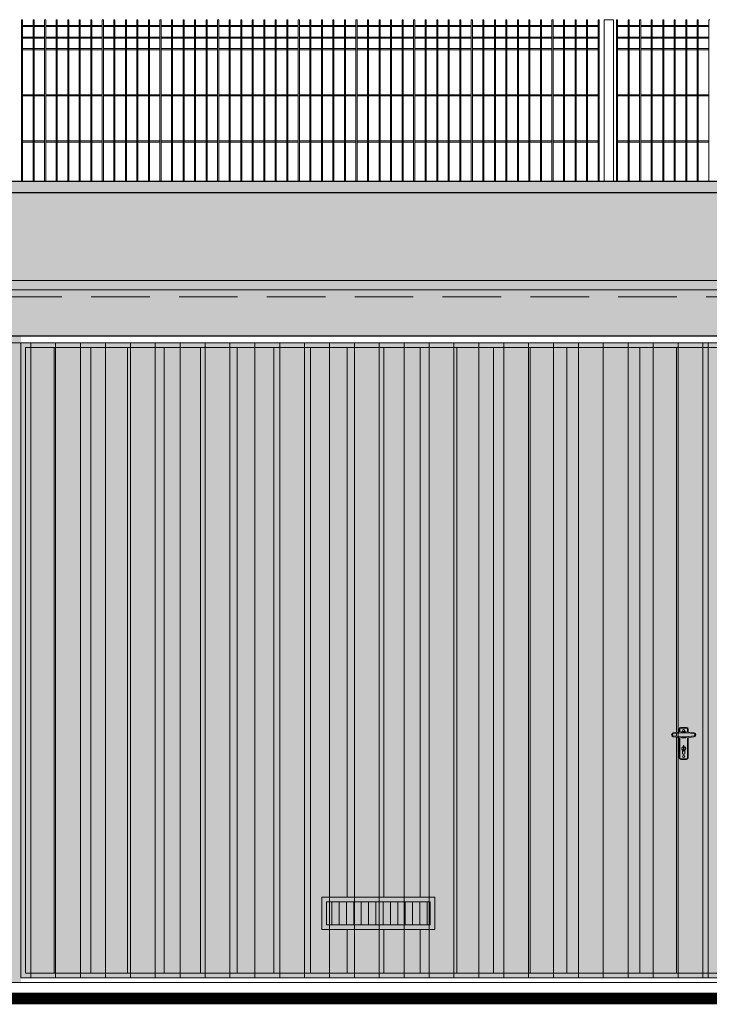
# Model space of a CAD drawing. Header units: millimetres. Extents: x 14041 to 23361, y -6349 to 12956.
# Tile 26 of 106: x 19988 to 20287, y 3650 to 4076. Entities that reach past the tile are written whole.
import ezdxf

# ---------------------------------------------------------------- set-up
doc = ezdxf.new("R2010")
doc.units = ezdxf.units.MM
doc.linetypes.add('KRESKOWA', pattern=[19.05, 12.7, -6.35])
for name, color, linetype, lineweight in [('A-ogrodzenie', 6, 'Continuous', 9), ('A-stolarka', 5, 'Continuous', 15), ('A-wypełnienie', 252, 'Continuous', 9), ('E-obrys', 7, 'Continuous', 9)]:
    doc.layers.add(name, color=color, linetype=linetype, lineweight=lineweight)

msp = doc.modelspace()

# ---------------------------------------------------------------- hatches: boundary and pattern name
at = {"layer": 'A-stolarka', "ltscale": 2, "transparency": 33554687}
h = msp.add_hatch(dxfattribs=at)
h.set_pattern_fill('ANSI31', angle=45)
h.set_pattern_definition([(90, (-5734.2884, -5657.2575), (-3.175, 2e-16), [])])
h.paths.add_polyline_path([(20120.54, 3694.08), (20120.54, 3684.08), (20165.54, 3684.08), (20165.54, 3694.08)])
at = {"layer": 'A-wypełnienie', "lineweight": 15, "ltscale": 2, "transparency": 33554687}
h = msp.add_hatch(color=252, dxfattribs=at)
h.dxf.hatch_style = 1
h.paths.add_polyline_path([(19674.41, 4006.13), (19627.53, 4006.13), (19627.54, 4001.13), (19628.04, 4001.13), (22273.54, 4001.13), (22273.54, 4006.13), (19835.04, 4006.13), (19723.52, 4006.13)])
h = msp.add_hatch(color=253, dxfattribs=at)
h.dxf.hatch_style = 1
h.paths.add_polyline_path([(19988.04, 3659.13), (19988.04, 3939.18), (19658.04, 3939.18), (19658.04, 3959.18), (19658.04, 3963.18), (20903.04, 3963.18), (20903.04, 3939.18), (20588.04, 3936.18), (20588.04, 3659.13), (20943.62, 3659.13), (20943.62, 3871.13), (21183.62, 3871.13), (21183.62, 3659.13), (21338.04, 3659.13), (21338.04, 3936.18), (21033.04, 3939.18), (21033.04, 3963.18), (22243.04, 3963.18), (22243.04, 3939.18), (22223.04, 3936.18), (22223.04, 3659.13), (22273.04, 3659.13), (22273.04, 4001.13), (19628.04, 4001.13), (19628.04, 3659.13), (19678.04, 3659.13), (19678.04, 3936.18), (19828.04, 3936.18), (19828.04, 3659.13)])
h = msp.add_hatch(color=252, dxfattribs=at)
h.dxf.hatch_style = 1
h.paths.add_polyline_path([(19658.04, 3963.18), (20903.04, 3963.18), (20903.04, 3939.18), (19658.04, 3939.18)])
at = {"layer": 'A-wypełnienie', "ltscale": 10, "transparency": 33554687}
h = msp.add_hatch(dxfattribs=at)
h.set_pattern_fill('ANSI31', color=253, scale=3.4, angle=45)
h.paths.add_polyline_path([(19988.04, 3936.18), (20588.04, 3936.18), (20588.04, 3661.13), (19988.04, 3661.13)])
at = {"layer": 'A-wypełnienie', "lineweight": 15, "ltscale": 2, "transparency": 33554687}
h = msp.add_hatch(color=252, dxfattribs=at)
h.dxf.hatch_style = 1
h.paths.add_polyline_path([(19988.04, 3936.18), (20588.04, 3936.18), (20588.04, 3661.13), (19988.04, 3661.13)])
at = {"layer": 'E-obrys', "lineweight": 15, "ltscale": 2, "transparency": 33554687}
h = msp.add_hatch(dxfattribs=at)
h.set_pattern_fill('ANSI31', scale=5, angle=45)
h.paths.add_polyline_path([(20286.04, 3663.13), (20286.04, 3934.18), (19990.04, 3934.18), (19990.04, 3663.13)])
h.paths.add_polyline_path([(20118.54, 3696.08), (20167.54, 3696.08), (20167.54, 3682.08), (20118.54, 3682.08)], flags=16)
edge = h.paths.add_edge_path(flags=16)
edge.add_spline(control_points=[(20274.56, 3765.48), (20275.17, 3765.48), (20275.78, 3765.48), (20276.39, 3765.48)], knot_values=[0, 0, 0, 0, 1, 1, 1, 1], degree=3, periodic=0)
edge.add_line((20276.39, 3765.48), (20279.99, 3765.9))
edge.add_line((20280.03, 3765.52), (20277.43, 3765.22))
edge.add_line((20277.43, 3765.22), (20277.43, 3756.45))
edge.add_arc((20276.73, 3756.45), 0.45, 270, 360, ccw=False)
edge.add_line((20276.73, 3756), (20274.23, 3756))
edge.add_arc((20274.23, 3756.45), 0.7, 180, 270, ccw=False)
edge.add_line((20273.53, 3756.45), (20273.53, 3765.22))
edge.add_line((20273.53, 3765.22), (20270.92, 3765.52))
edge.add_line((20270.96, 3765.9), (20274.56, 3765.48))
edge = h.paths.add_edge_path(flags=16)
edge.add_line((20270.92, 3767.27), (20273.53, 3767.57))
edge.add_line((20273.53, 3767.57), (20273.53, 3768.85))
edge.add_arc((20274.23, 3768.85), 0.45, 90, 180, ccw=False)
edge.add_line((20274.23, 3769.3), (20276.73, 3769.3))
edge.add_arc((20276.73, 3768.85), 0.45, 0, 90, ccw=False)
edge.add_line((20277.43, 3768.85), (20277.43, 3767.57))
edge.add_line((20277.43, 3767.57), (20280.03, 3767.27))
edge.add_line((20279.99, 3766.9), (20276.39, 3767.31))
edge.add_spline(control_points=[(20276.39, 3767.31), (20275.78, 3767.31), (20275.17, 3767.31), (20274.56, 3767.31)], knot_values=[0, 0, 0, 0, 1, 1, 1, 1], degree=3, periodic=0)
edge.add_line((20274.56, 3767.31), (20270.96, 3766.9))
h.paths.add_polyline_path([(20275.9, 3768.3, 1), (20275.05, 3768.3, 1)], flags=16)
h.paths.add_polyline_path([(20120.54, 3694.08), (20165.54, 3694.08), (20165.54, 3684.08), (20120.54, 3684.08)], flags=0)
h.paths.add_polyline_path([(20275.9, 3757, 1), (20275.05, 3757, 1)], flags=0)
h.paths.add_polyline_path([(20276.03, 3758.45, -1), (20274.93, 3758.45), (20274.98, 3759.71, -0.67573), (20275.59, 3761.29, -0.668109), (20276.03, 3759.68)], flags=0)

# ---------------------------------------------------------------- linework, layer by layer
at = {"layer": 'A-ogrodzenie', "color": 96, "true_color": 0x036808}
for p, q in [((19988.37, 4006.13), (19988.37, 4076.18)), ((19988.37, 4076.18), (19988.83, 4076.18)), ((19988.37, 4076.18), (19988.83, 4076.18)), ((19988.83, 4006.13), (19988.83, 4076.18)), ((19988.83, 4073.65), (19993.37, 4073.65)), ((19993.37, 4006.13), (19993.37, 4076.18)), ((19993.37, 4076.18), (19993.83, 4076.18)), ((19993.83, 4006.13), (19993.83, 4076.18)), ((19993.83, 4073.65), (19998.37, 4073.65)), ((19998.37, 4006.13), (19998.37, 4076.18)), ((19998.37, 4076.18), (19998.83, 4076.18)), ((19998.83, 4006.13), (19998.83, 4076.18)), ((19998.83, 4073.65), (20003.37, 4073.65)), ((20003.37, 4006.13), (20003.37, 4076.18)), ((20003.37, 4076.18), (20003.83, 4076.18)), ((20003.83, 4006.13), (20003.83, 4076.18)), ((20003.83, 4073.65), (20008.37, 4073.65)), ((20008.37, 4006.13), (20008.37, 4076.18)), ((20008.37, 4076.18), (20008.83, 4076.18)), ((20008.83, 4006.13), (20008.83, 4076.18)), ((20008.83, 4073.65), (20013.37, 4073.65)), ((20013.37, 4006.13), (20013.37, 4076.18)), ((20013.37, 4076.18), (20013.83, 4076.18)), ((20013.83, 4006.13), (20013.83, 4076.18)), ((20013.83, 4073.65), (20018.37, 4073.65)), ((20018.37, 4006.13), (20018.37, 4076.18)), ((20018.37, 4076.18), (20018.83, 4076.18)), ((20018.83, 4006.13), (20018.83, 4076.18)), ((20018.83, 4073.65), (20023.37, 4073.65)), ((20023.37, 4006.13), (20023.37, 4076.18)), ((20023.37, 4076.18), (20023.83, 4076.18)), ((20023.83, 4006.13), (20023.83, 4076.18)), ((20023.83, 4073.65), (20028.37, 4073.65)), ((20028.37, 4006.13), (20028.37, 4076.18)), ((20028.37, 4076.18), (20028.83, 4076.18)), ((20028.83, 4006.13), (20028.83, 4076.18)), ((20028.83, 4073.65), (20033.37, 4073.65)), ((20033.37, 4006.13), (20033.37, 4076.18)), ((20033.37, 4076.18), (20033.83, 4076.18)), ((20033.83, 4006.13), (20033.83, 4076.18)), ((20033.83, 4073.65), (20038.37, 4073.65)), ((20038.37, 4006.13), (20038.37, 4076.18)), ((20038.37, 4076.18), (20038.83, 4076.18)), ((20038.83, 4006.13), (20038.83, 4076.18)), ((20038.83, 4073.65), (20043.37, 4073.65)), ((20043.37, 4006.13), (20043.37, 4076.18)), ((20043.37, 4076.18), (20043.83, 4076.18)), ((20043.83, 4006.13), (20043.83, 4076.18)), ((20043.83, 4073.65), (20048.37, 4073.65)), ((20048.37, 4006.13), (20048.37, 4076.18)), ((20048.37, 4076.18), (20048.83, 4076.18)), ((20048.83, 4006.13), (20048.83, 4076.18)), ((20048.83, 4073.65), (20053.37, 4073.65)), ((20053.37, 4006.13), (20053.37, 4076.18)), ((20053.37, 4076.18), (20053.83, 4076.18)), ((20053.83, 4006.13), (20053.83, 4076.18)), ((20053.83, 4073.65), (20058.37, 4073.65)), ((20058.37, 4006.13), (20058.37, 4076.18)), ((20058.37, 4076.18), (20058.83, 4076.18)), ((20058.83, 4006.13), (20058.83, 4076.18)), ((20058.83, 4073.65), (20063.37, 4073.65)), ((20063.37, 4006.13), (20063.37, 4076.18)), ((20063.37, 4076.18), (20063.83, 4076.18)), ((20063.83, 4006.13), (20063.83, 4076.18)), ((20063.83, 4073.65), (20068.37, 4073.65)), ((20068.37, 4006.13), (20068.37, 4076.18)), ((20068.37, 4076.18), (20068.83, 4076.18)), ((20068.83, 4006.13), (20068.83, 4076.18)), ((20068.83, 4073.65), (20073.37, 4073.65)), ((20073.37, 4006.13), (20073.37, 4076.18)), ((20073.37, 4076.18), (20073.83, 4076.18)), ((20073.83, 4006.13), (20073.83, 4076.18)), ((20073.83, 4073.65), (20078.37, 4073.65)), ((20078.37, 4006.13), (20078.37, 4076.18)), ((20078.37, 4076.18), (20078.83, 4076.18)), ((20078.83, 4006.13), (20078.83, 4076.18)), ((20078.83, 4073.65), (20083.37, 4073.65)), ((20083.37, 4006.13), (20083.37, 4076.18)), ((20083.37, 4076.18), (20083.83, 4076.18)), ((20083.83, 4006.13), (20083.83, 4076.18)), ((20083.83, 4073.65), (20088.37, 4073.65)), ((20088.37, 4006.13), (20088.37, 4076.18)), ((20088.37, 4076.18), (20088.83, 4076.18)), ((20088.83, 4006.13), (20088.83, 4076.18)), ((20088.83, 4073.65), (20093.37, 4073.65)), ((20093.37, 4006.13), (20093.37, 4076.18)), ((20093.37, 4076.18), (20093.83, 4076.18)), ((20093.83, 4006.13), (20093.83, 4076.18)), ((20093.83, 4073.65), (20098.37, 4073.65)), ((20098.37, 4006.13), (20098.37, 4076.18)), ((20098.37, 4076.18), (20098.83, 4076.18)), ((20098.83, 4006.13), (20098.83, 4076.18)), ((20098.83, 4073.65), (20103.37, 4073.65)), ((20103.37, 4006.13), (20103.37, 4076.18)), ((20103.37, 4076.18), (20103.83, 4076.18)), ((20103.83, 4006.13), (20103.83, 4076.18)), ((20103.83, 4073.65), (20108.37, 4073.65)), ((20108.37, 4006.13), (20108.37, 4076.18)), ((20108.37, 4076.18), (20108.83, 4076.18)), ((20108.83, 4006.13), (20108.83, 4076.18)), ((20108.83, 4073.65), (20113.37, 4073.65)), ((20113.37, 4006.13), (20113.37, 4076.18)), ((20113.37, 4076.18), (20113.83, 4076.18)), ((20113.83, 4006.13), (20113.83, 4076.18)), ((20113.83, 4073.65), (20118.37, 4073.65)), ((20118.37, 4006.13), (20118.37, 4076.18)), ((20118.37, 4076.18), (20118.83, 4076.18)), ((20118.83, 4006.13), (20118.83, 4076.18)), ((20118.83, 4073.65), (20123.37, 4073.65)), ((20123.37, 4006.13), (20123.37, 4076.18)), ((20123.37, 4076.18), (20123.83, 4076.18)), ((20123.83, 4006.13), (20123.83, 4076.18)), ((20123.83, 4073.65), (20128.37, 4073.65)), ((20128.37, 4006.13), (20128.37, 4076.18)), ((20128.37, 4076.18), (20128.83, 4076.18)), ((20128.83, 4006.13), (20128.83, 4076.18)), ((20128.83, 4073.65), (20133.37, 4073.65)), ((20133.37, 4006.13), (20133.37, 4076.18)), ((20133.37, 4076.18), (20133.83, 4076.18)), ((20133.83, 4006.13), (20133.83, 4076.18)), ((20133.83, 4073.65), (20138.37, 4073.65)), ((20138.37, 4006.13), (20138.37, 4076.18)), ((20138.37, 4076.18), (20138.83, 4076.18)), ((20138.83, 4006.13), (20138.83, 4076.18)), ((20138.83, 4073.65), (20143.37, 4073.65)), ((20143.37, 4006.13), (20143.37, 4076.18)), ((20143.37, 4076.18), (20143.83, 4076.18)), ((20143.37, 4076.18), (20143.83, 4076.18)), ((20143.83, 4006.13), (20143.83, 4076.18)), ((20143.83, 4073.65), (20148.37, 4073.65)), ((20148.37, 4006.13), (20148.37, 4076.18)), ((20148.83, 4076.18), (20148.37, 4076.18)), ((20148.83, 4006.13), (20148.83, 4076.18)), ((20148.83, 4073.65), (20153.37, 4073.65)), ((20153.37, 4006.13), (20153.37, 4076.18)), ((20153.37, 4076.18), (20153.83, 4076.18)), ((20153.83, 4006.13), (20153.83, 4076.18)), ((20153.83, 4073.65), (20158.37, 4073.65)), ((20158.37, 4006.13), (20158.37, 4076.18)), ((20158.37, 4076.18), (20158.83, 4076.18)), ((20158.83, 4006.13), (20158.83, 4076.18)), ((20158.83, 4073.65), (20163.37, 4073.65)), ((20163.37, 4006.13), (20163.37, 4076.18)), ((20163.37, 4076.18), (20163.83, 4076.18)), ((20163.83, 4006.13), (20163.83, 4076.18)), ((20163.83, 4073.65), (20168.37, 4073.65)), ((20168.37, 4006.13), (20168.37, 4076.18)), ((20168.37, 4076.18), (20168.83, 4076.18)), ((20168.83, 4006.13), (20168.83, 4076.18)), ((20168.83, 4073.65), (20173.37, 4073.65)), ((20173.37, 4006.13), (20173.37, 4076.18)), ((20173.37, 4076.18), (20173.83, 4076.18)), ((20173.83, 4006.13), (20173.83, 4076.18)), ((20173.83, 4073.65), (20178.37, 4073.65)), ((20178.37, 4006.13), (20178.37, 4076.18)), ((20178.37, 4076.18), (20178.83, 4076.18)), ((20178.83, 4006.13), (20178.83, 4076.18)), ((20178.83, 4073.65), (20183.37, 4073.65)), ((20183.37, 4006.13), (20183.37, 4076.18)), ((20183.37, 4076.18), (20183.83, 4076.18)), ((20183.83, 4006.13), (20183.83, 4076.18)), ((20183.83, 4073.65), (20188.37, 4073.65)), ((20188.37, 4006.13), (20188.37, 4076.18)), ((20188.37, 4076.18), (20188.83, 4076.18)), ((20188.83, 4006.13), (20188.83, 4076.18)), ((20188.83, 4073.65), (20193.37, 4073.65)), ((20193.37, 4006.13), (20193.37, 4076.18)), ((20193.37, 4076.18), (20193.83, 4076.18)), ((20193.83, 4006.13), (20193.83, 4076.18)), ((20193.83, 4073.65), (20198.37, 4073.65)), ((20198.37, 4006.13), (20198.37, 4076.18)), ((20198.37, 4076.18), (20198.83, 4076.18)), ((20198.83, 4006.13), (20198.83, 4076.18)), ((20198.83, 4073.65), (20203.37, 4073.65)), ((20203.37, 4006.13), (20203.37, 4076.18)), ((20203.37, 4076.18), (20203.83, 4076.18)), ((20203.83, 4006.13), (20203.83, 4076.18)), ((20203.83, 4073.65), (20208.37, 4073.65)), ((20208.37, 4006.13), (20208.37, 4076.18)), ((20208.37, 4076.18), (20208.83, 4076.18)), ((20208.83, 4006.13), (20208.83, 4076.18)), ((20208.83, 4073.65), (20213.37, 4073.65)), ((20213.37, 4006.13), (20213.37, 4076.18)), ((20213.37, 4076.18), (20213.83, 4076.18)), ((20213.83, 4006.13), (20213.83, 4076.18)), ((20213.83, 4073.65), (20218.37, 4073.65)), ((20218.37, 4006.13), (20218.37, 4076.18)), ((20218.37, 4076.18), (20218.83, 4076.18)), ((20218.83, 4006.13), (20218.83, 4076.18)), ((20218.83, 4073.65), (20223.37, 4073.65)), ((20223.37, 4006.13), (20223.37, 4076.18)), ((20223.37, 4076.18), (20223.83, 4076.18)), ((20223.83, 4006.13), (20223.83, 4076.18)), ((20223.83, 4073.65), (20228.37, 4073.65)), ((20228.37, 4006.13), (20228.37, 4076.18)), ((20228.37, 4076.18), (20228.83, 4076.18)), ((20228.83, 4006.13), (20228.83, 4076.18)), ((20228.83, 4073.65), (20233.37, 4073.65)), ((20233.37, 4006.13), (20233.37, 4076.18)), ((20233.37, 4076.18), (20233.83, 4076.18)), ((20233.83, 4006.13), (20233.83, 4076.18)), ((20233.83, 4073.65), (20238.37, 4073.65)), ((20238.37, 4006.13), (20238.37, 4076.18)), ((20238.37, 4076.18), (20238.83, 4076.18)), ((20238.83, 4006.13), (20238.83, 4076.18)), ((20241.04, 4076.18), (20241.04, 4006.13)), ((20241.04, 4076.18), (20245.04, 4076.18)), ((20245.04, 4076.18), (20245.04, 4006.13)), ((20246.37, 4006.13), (20246.37, 4076.18)), ((20246.37, 4076.18), (20246.83, 4076.18)), ((20246.37, 4076.18), (20246.83, 4076.18)), ((20246.83, 4006.13), (20246.83, 4076.18)), ((20246.83, 4073.65), (20251.37, 4073.65)), ((20251.37, 4006.13), (20251.37, 4076.18)), ((20251.37, 4076.18), (20251.83, 4076.18)), ((20251.83, 4006.13), (20251.83, 4076.18)), ((20251.83, 4073.65), (20256.37, 4073.65)), ((20256.37, 4006.13), (20256.37, 4076.18)), ((20256.37, 4076.18), (20256.83, 4076.18)), ((20256.83, 4006.13), (20256.83, 4076.18)), ((20256.83, 4073.65), (20261.37, 4073.65)), ((20261.37, 4006.13), (20261.37, 4076.18)), ((20261.37, 4076.18), (20261.83, 4076.18)), ((20261.83, 4006.13), (20261.83, 4076.18)), ((20261.83, 4073.65), (20266.37, 4073.65)), ((20266.37, 4006.13), (20266.37, 4076.18)), ((20266.37, 4076.18), (20266.83, 4076.18)), ((20266.83, 4006.13), (20266.83, 4076.18)), ((20266.83, 4073.65), (20271.37, 4073.65)), ((20271.37, 4006.13), (20271.37, 4076.18)), ((20271.37, 4076.18), (20271.83, 4076.18)), ((20271.83, 4006.13), (20271.83, 4076.18)), ((20271.83, 4073.65), (20276.37, 4073.65)), ((20276.37, 4006.13), (20276.37, 4076.18)), ((20276.37, 4076.18), (20276.83, 4076.18)), ((20276.83, 4006.13), (20276.83, 4076.18)), ((20276.83, 4073.65), (20281.37, 4073.65)), ((20281.37, 4006.13), (20281.37, 4076.18)), ((20281.37, 4076.18), (20281.83, 4076.18)), ((20281.83, 4006.13), (20281.83, 4076.18)), ((20281.83, 4073.65), (20286.37, 4073.65)), ((20286.37, 4006.13), (20286.37, 4076.18)), ((20286.37, 4076.18), (20286.83, 4076.18)), ((19988.83, 4073.18), (19993.37, 4073.18)), ((19993.83, 4073.18), (19998.37, 4073.18)), ((19998.83, 4073.18), (20003.37, 4073.18)), ((20003.83, 4073.18), (20008.37, 4073.18)), ((20008.83, 4073.18), (20013.37, 4073.18)), ((20013.83, 4073.18), (20018.37, 4073.18)), ((20018.83, 4073.18), (20023.37, 4073.18)), ((20023.83, 4073.18), (20028.37, 4073.18)), ((20028.83, 4073.18), (20033.37, 4073.18)), ((20033.83, 4073.18), (20038.37, 4073.18)), ((20038.83, 4073.18), (20043.37, 4073.18)), ((20043.83, 4073.18), (20048.37, 4073.18)), ((20048.83, 4073.18), (20053.37, 4073.18)), ((20053.83, 4073.18), (20058.37, 4073.18)), ((20058.83, 4073.18), (20063.37, 4073.18)), ((20063.83, 4073.18), (20068.37, 4073.18)), ((20068.83, 4073.18), (20073.37, 4073.18)), ((20073.83, 4073.18), (20078.37, 4073.18)), ((20078.83, 4073.18), (20083.37, 4073.18)), ((20083.83, 4073.18), (20088.37, 4073.18)), ((20088.83, 4073.18), (20093.37, 4073.18)), ((20093.83, 4073.18), (20098.37, 4073.18)), ((20098.83, 4073.18), (20103.37, 4073.18)), ((20103.83, 4073.18), (20108.37, 4073.18)), ((20108.83, 4073.18), (20113.37, 4073.18)), ((20113.83, 4073.18), (20118.37, 4073.18)), ((20118.83, 4073.18), (20123.37, 4073.18)), ((20123.83, 4073.18), (20128.37, 4073.18)), ((20128.83, 4073.18), (20133.37, 4073.18)), ((20133.83, 4073.18), (20138.37, 4073.18)), ((20138.83, 4073.18), (20143.37, 4073.18)), ((20143.83, 4073.18), (20148.37, 4073.18)), ((20148.83, 4073.18), (20153.37, 4073.18)), ((20153.83, 4073.18), (20158.37, 4073.18)), ((20158.83, 4073.18), (20163.37, 4073.18)), ((20163.83, 4073.18), (20168.37, 4073.18)), ((20168.83, 4073.18), (20173.37, 4073.18)), ((20173.83, 4073.18), (20178.37, 4073.18)), ((20178.83, 4073.18), (20183.37, 4073.18)), ((20183.83, 4073.18), (20188.37, 4073.18)), ((20188.83, 4073.18), (20193.37, 4073.18)), ((20193.83, 4073.18), (20198.37, 4073.18)), ((20198.83, 4073.18), (20203.37, 4073.18)), ((20203.83, 4073.18), (20208.37, 4073.18)), ((20208.83, 4073.18), (20213.37, 4073.18)), ((20213.83, 4073.18), (20218.37, 4073.18)), ((20218.83, 4073.18), (20223.37, 4073.18)), ((20223.83, 4073.18), (20228.37, 4073.18)), ((20228.83, 4073.18), (20233.37, 4073.18)), ((20233.83, 4073.18), (20238.37, 4073.18)), ((20246.83, 4073.18), (20251.37, 4073.18)), ((20251.83, 4073.18), (20256.37, 4073.18)), ((20256.83, 4073.18), (20261.37, 4073.18)), ((20261.83, 4073.18), (20266.37, 4073.18)), ((20266.83, 4073.18), (20271.37, 4073.18)), ((20271.83, 4073.18), (20276.37, 4073.18)), ((20276.83, 4073.18), (20281.37, 4073.18)), ((20281.83, 4073.18), (20286.37, 4073.18)), ((19988.83, 4068.65), (19993.37, 4068.65)), ((19988.83, 4068.18), (19993.37, 4068.18)), ((19993.83, 4068.65), (19998.37, 4068.65)), ((19993.83, 4068.18), (19998.37, 4068.18)), ((19998.83, 4068.65), (20003.37, 4068.65)), ((19998.83, 4068.18), (20003.37, 4068.18)), ((20003.83, 4068.65), (20008.37, 4068.65)), ((20003.83, 4068.18), (20008.37, 4068.18)), ((20008.83, 4068.65), (20013.37, 4068.65)), ((20008.83, 4068.18), (20013.37, 4068.18)), ((20013.83, 4068.65), (20018.37, 4068.65)), ((20013.83, 4068.18), (20018.37, 4068.18)), ((20018.83, 4068.65), (20023.37, 4068.65)), ((20018.83, 4068.18), (20023.37, 4068.18)), ((20023.83, 4068.65), (20028.37, 4068.65)), ((20023.83, 4068.18), (20028.37, 4068.18)), ((20028.83, 4068.65), (20033.37, 4068.65)), ((20028.83, 4068.18), (20033.37, 4068.18)), ((20033.83, 4068.65), (20038.37, 4068.65)), ((20033.83, 4068.18), (20038.37, 4068.18)), ((20038.83, 4068.65), (20043.37, 4068.65)), ((20038.83, 4068.18), (20043.37, 4068.18)), ((20043.83, 4068.65), (20048.37, 4068.65)), ((20043.83, 4068.18), (20048.37, 4068.18)), ((20048.83, 4068.65), (20053.37, 4068.65)), ((20048.83, 4068.18), (20053.37, 4068.18)), ((20053.83, 4068.65), (20058.37, 4068.65)), ((20053.83, 4068.18), (20058.37, 4068.18)), ((20058.83, 4068.65), (20063.37, 4068.65)), ((20058.83, 4068.18), (20063.37, 4068.18)), ((20063.83, 4068.65), (20068.37, 4068.65)), ((20063.83, 4068.18), (20068.37, 4068.18)), ((20068.83, 4068.65), (20073.37, 4068.65)), ((20068.83, 4068.18), (20073.37, 4068.18)), ((20073.83, 4068.65), (20078.37, 4068.65)), ((20073.83, 4068.18), (20078.37, 4068.18)), ((20078.83, 4068.65), (20083.37, 4068.65)), ((20078.83, 4068.18), (20083.37, 4068.18)), ((20083.83, 4068.65), (20088.37, 4068.65)), ((20083.83, 4068.18), (20088.37, 4068.18)), ((20088.83, 4068.65), (20093.37, 4068.65)), ((20088.83, 4068.18), (20093.37, 4068.18)), ((20093.83, 4068.65), (20098.37, 4068.65)), ((20093.83, 4068.18), (20098.37, 4068.18)), ((20098.83, 4068.65), (20103.37, 4068.65)), ((20098.83, 4068.18), (20103.37, 4068.18)), ((20103.83, 4068.65), (20108.37, 4068.65)), ((20103.83, 4068.18), (20108.37, 4068.18)), ((20108.83, 4068.65), (20113.37, 4068.65)), ((20108.83, 4068.18), (20113.37, 4068.18)), ((20113.83, 4068.65), (20118.37, 4068.65)), ((20113.83, 4068.18), (20118.37, 4068.18)), ((20118.83, 4068.65), (20123.37, 4068.65)), ((20118.83, 4068.18), (20123.37, 4068.18)), ((20123.83, 4068.65), (20128.37, 4068.65)), ((20123.83, 4068.18), (20128.37, 4068.18)), ((20128.83, 4068.65), (20133.37, 4068.65)), ((20128.83, 4068.18), (20133.37, 4068.18)), ((20133.83, 4068.65), (20138.37, 4068.65)), ((20133.83, 4068.18), (20138.37, 4068.18)), ((20138.83, 4068.65), (20143.37, 4068.65)), ((20138.83, 4068.18), (20143.37, 4068.18)), ((20143.83, 4068.65), (20148.37, 4068.65)), ((20143.83, 4068.18), (20148.37, 4068.18)), ((20148.83, 4068.65), (20153.37, 4068.65)), ((20148.83, 4068.18), (20153.37, 4068.18)), ((20153.83, 4068.65), (20158.37, 4068.65)), ((20153.83, 4068.18), (20158.37, 4068.18)), ((20158.83, 4068.65), (20163.37, 4068.65)), ((20158.83, 4068.18), (20163.37, 4068.18)), ((20163.83, 4068.65), (20168.37, 4068.65)), ((20163.83, 4068.18), (20168.37, 4068.18)), ((20168.83, 4068.65), (20173.37, 4068.65)), ((20168.83, 4068.18), (20173.37, 4068.18)), ((20173.83, 4068.65), (20178.37, 4068.65)), ((20173.83, 4068.18), (20178.37, 4068.18)), ((20178.83, 4068.65), (20183.37, 4068.65)), ((20178.83, 4068.18), (20183.37, 4068.18)), ((20183.83, 4068.65), (20188.37, 4068.65)), ((20183.83, 4068.18), (20188.37, 4068.18)), ((20188.83, 4068.65), (20193.37, 4068.65)), ((20188.83, 4068.18), (20193.37, 4068.18)), ((20193.83, 4068.65), (20198.37, 4068.65)), ((20193.83, 4068.18), (20198.37, 4068.18)), ((20198.83, 4068.65), (20203.37, 4068.65)), ((20198.83, 4068.18), (20203.37, 4068.18)), ((20203.83, 4068.65), (20208.37, 4068.65)), ((20203.83, 4068.18), (20208.37, 4068.18)), ((20208.83, 4068.65), (20213.37, 4068.65)), ((20208.83, 4068.18), (20213.37, 4068.18)), ((20213.83, 4068.65), (20218.37, 4068.65)), ((20213.83, 4068.18), (20218.37, 4068.18)), ((20218.83, 4068.65), (20223.37, 4068.65)), ((20218.83, 4068.18), (20223.37, 4068.18)), ((20223.83, 4068.65), (20228.37, 4068.65)), ((20223.83, 4068.18), (20228.37, 4068.18)), ((20228.83, 4068.65), (20233.37, 4068.65)), ((20228.83, 4068.18), (20233.37, 4068.18)), ((20233.83, 4068.65), (20238.37, 4068.65)), ((20233.83, 4068.18), (20238.37, 4068.18)), ((20246.83, 4068.65), (20251.37, 4068.65)), ((20246.83, 4068.18), (20251.37, 4068.18)), ((20251.83, 4068.65), (20256.37, 4068.65)), ((20251.83, 4068.18), (20256.37, 4068.18)), ((20256.83, 4068.65), (20261.37, 4068.65)), ((20256.83, 4068.18), (20261.37, 4068.18)), ((20261.83, 4068.65), (20266.37, 4068.65)), ((20261.83, 4068.18), (20266.37, 4068.18)), ((20266.83, 4068.65), (20271.37, 4068.65)), ((20266.83, 4068.18), (20271.37, 4068.18)), ((20271.83, 4068.65), (20276.37, 4068.65)), ((20271.83, 4068.18), (20276.37, 4068.18)), ((20276.83, 4068.65), (20281.37, 4068.65)), ((20276.83, 4068.18), (20281.37, 4068.18)), ((20281.83, 4068.65), (20286.37, 4068.65)), ((20281.83, 4068.18), (20286.37, 4068.18)), ((19988.83, 4063.65), (19993.83, 4063.65)), ((19988.83, 4063.18), (19993.83, 4063.18)), ((19993.83, 4063.65), (19998.37, 4063.65)), ((19993.83, 4063.18), (19998.37, 4063.18)), ((19998.83, 4063.65), (20003.37, 4063.65)), ((19998.83, 4063.18), (20003.37, 4063.18)), ((20003.83, 4063.65), (20008.37, 4063.65)), ((20003.83, 4063.18), (20008.37, 4063.18)), ((20008.83, 4063.65), (20013.37, 4063.65)), ((20008.83, 4063.18), (20013.37, 4063.18)), ((20013.83, 4063.65), (20018.37, 4063.65)), ((20013.83, 4063.18), (20018.37, 4063.18)), ((20018.83, 4063.65), (20023.37, 4063.65)), ((20018.83, 4063.18), (20023.37, 4063.18)), ((20023.83, 4063.65), (20028.37, 4063.65)), ((20023.83, 4063.18), (20028.37, 4063.18)), ((20028.83, 4063.65), (20033.37, 4063.65)), ((20028.83, 4063.18), (20033.37, 4063.18)), ((20033.83, 4063.65), (20038.37, 4063.65)), ((20033.83, 4063.18), (20038.37, 4063.18)), ((20038.83, 4063.65), (20043.37, 4063.65)), ((20038.83, 4063.18), (20043.37, 4063.18)), ((20043.83, 4063.65), (20048.37, 4063.65)), ((20043.83, 4063.18), (20048.37, 4063.18)), ((20048.83, 4063.65), (20053.37, 4063.65)), ((20048.83, 4063.18), (20053.37, 4063.18)), ((20053.83, 4063.65), (20058.37, 4063.65)), ((20053.83, 4063.18), (20058.37, 4063.18)), ((20058.83, 4063.65), (20063.37, 4063.65)), ((20058.83, 4063.18), (20063.37, 4063.18)), ((20063.83, 4063.65), (20068.37, 4063.65)), ((20063.83, 4063.18), (20068.37, 4063.18)), ((20068.83, 4063.65), (20073.37, 4063.65)), ((20068.83, 4063.18), (20073.37, 4063.18)), ((20073.83, 4063.65), (20078.37, 4063.65)), ((20073.83, 4063.18), (20078.37, 4063.18)), ((20078.83, 4063.65), (20083.37, 4063.65)), ((20078.83, 4063.18), (20083.37, 4063.18)), ((20083.83, 4063.65), (20088.37, 4063.65)), ((20083.83, 4063.18), (20088.37, 4063.18)), ((20088.83, 4063.65), (20093.37, 4063.65)), ((20088.83, 4063.18), (20093.37, 4063.18)), ((20093.83, 4063.65), (20098.37, 4063.65)), ((20093.83, 4063.18), (20098.37, 4063.18)), ((20098.83, 4063.65), (20103.37, 4063.65)), ((20098.83, 4063.18), (20103.37, 4063.18)), ((20103.83, 4063.65), (20108.37, 4063.65)), ((20103.83, 4063.18), (20108.37, 4063.18)), ((20108.83, 4063.65), (20113.37, 4063.65)), ((20108.83, 4063.18), (20113.37, 4063.18)), ((20113.83, 4063.65), (20118.37, 4063.65)), ((20113.83, 4063.18), (20118.37, 4063.18)), ((20118.83, 4063.65), (20123.37, 4063.65)), ((20118.83, 4063.18), (20123.37, 4063.18)), ((20123.83, 4063.65), (20128.37, 4063.65)), ((20123.83, 4063.18), (20128.37, 4063.18)), ((20128.83, 4063.65), (20133.37, 4063.65)), ((20128.83, 4063.18), (20133.37, 4063.18)), ((20133.83, 4063.65), (20138.37, 4063.65)), ((20133.83, 4063.18), (20138.37, 4063.18)), ((20138.83, 4063.65), (20143.37, 4063.65)), ((20138.83, 4063.18), (20143.37, 4063.18)), ((20143.83, 4063.65), (20148.37, 4063.65)), ((20143.83, 4063.18), (20148.37, 4063.18)), ((20148.83, 4063.65), (20153.37, 4063.65)), ((20148.83, 4063.18), (20153.37, 4063.18)), ((20153.83, 4063.65), (20158.37, 4063.65)), ((20153.83, 4063.18), (20158.37, 4063.18)), ((20158.83, 4063.65), (20163.37, 4063.65)), ((20158.83, 4063.18), (20163.37, 4063.18)), ((20163.83, 4063.65), (20168.37, 4063.65)), ((20163.83, 4063.18), (20168.37, 4063.18)), ((20168.83, 4063.65), (20173.37, 4063.65)), ((20168.83, 4063.18), (20173.37, 4063.18)), ((20173.83, 4063.65), (20178.37, 4063.65)), ((20173.83, 4063.18), (20178.37, 4063.18)), ((20178.83, 4063.65), (20183.37, 4063.65)), ((20178.83, 4063.18), (20183.37, 4063.18)), ((20183.83, 4063.65), (20188.37, 4063.65)), ((20183.83, 4063.18), (20188.37, 4063.18)), ((20188.83, 4063.65), (20193.37, 4063.65)), ((20188.83, 4063.18), (20193.37, 4063.18)), ((20193.83, 4063.65), (20198.37, 4063.65)), ((20193.83, 4063.18), (20198.37, 4063.18)), ((20198.83, 4063.65), (20203.37, 4063.65)), ((20198.83, 4063.18), (20203.37, 4063.18)), ((20203.83, 4063.65), (20208.37, 4063.65)), ((20203.83, 4063.18), (20208.37, 4063.18)), ((20208.83, 4063.65), (20213.37, 4063.65)), ((20208.83, 4063.18), (20213.37, 4063.18)), ((20213.83, 4063.65), (20218.37, 4063.65)), ((20213.83, 4063.18), (20218.37, 4063.18)), ((20218.83, 4063.65), (20223.37, 4063.65)), ((20218.83, 4063.18), (20223.37, 4063.18)), ((20223.83, 4063.65), (20228.37, 4063.65)), ((20223.83, 4063.18), (20228.37, 4063.18)), ((20228.83, 4063.65), (20233.37, 4063.65)), ((20228.83, 4063.18), (20233.37, 4063.18)), ((20233.83, 4063.65), (20238.37, 4063.65)), ((20233.83, 4063.18), (20238.37, 4063.18)), ((20246.83, 4063.65), (20251.83, 4063.65)), ((20246.83, 4063.18), (20251.83, 4063.18)), ((20251.83, 4063.65), (20256.37, 4063.65)), ((20251.83, 4063.18), (20256.37, 4063.18)), ((20256.83, 4063.65), (20261.37, 4063.65)), ((20256.83, 4063.18), (20261.37, 4063.18)), ((20261.83, 4063.65), (20266.37, 4063.65)), ((20261.83, 4063.18), (20266.37, 4063.18)), ((20266.83, 4063.65), (20271.37, 4063.65)), ((20266.83, 4063.18), (20271.37, 4063.18)), ((20271.83, 4063.65), (20276.37, 4063.65)), ((20271.83, 4063.18), (20276.37, 4063.18)), ((20276.83, 4063.65), (20281.37, 4063.65)), ((20276.83, 4063.18), (20281.37, 4063.18)), ((20281.83, 4063.65), (20286.37, 4063.65)), ((20281.83, 4063.18), (20286.37, 4063.18)), ((19988.37, 4043.65), (19993.37, 4043.65)), ((19988.37, 4043.18), (19993.37, 4043.18)), ((19993.83, 4043.65), (19998.37, 4043.65)), ((19993.83, 4043.18), (19998.37, 4043.18)), ((19998.83, 4043.65), (20003.37, 4043.65)), ((19998.83, 4043.18), (20003.37, 4043.18)), ((20003.83, 4043.65), (20008.37, 4043.65)), ((20003.83, 4043.18), (20008.37, 4043.18)), ((20008.83, 4043.65), (20013.37, 4043.65)), ((20008.83, 4043.18), (20013.37, 4043.18)), ((20013.83, 4043.65), (20018.37, 4043.65)), ((20013.83, 4043.18), (20018.37, 4043.18)), ((20018.83, 4043.65), (20023.37, 4043.65)), ((20018.83, 4043.18), (20023.37, 4043.18)), ((20023.83, 4043.65), (20028.37, 4043.65)), ((20023.83, 4043.18), (20028.37, 4043.18)), ((20028.83, 4043.65), (20033.37, 4043.65)), ((20028.83, 4043.18), (20033.37, 4043.18)), ((20033.83, 4043.65), (20038.37, 4043.65)), ((20033.83, 4043.18), (20038.37, 4043.18)), ((20038.83, 4043.65), (20043.37, 4043.65)), ((20038.83, 4043.18), (20043.37, 4043.18)), ((20043.83, 4043.65), (20048.37, 4043.65)), ((20043.83, 4043.18), (20048.37, 4043.18)), ((20048.83, 4043.65), (20053.37, 4043.65)), ((20048.83, 4043.18), (20053.37, 4043.18)), ((20053.83, 4043.65), (20058.37, 4043.65)), ((20053.83, 4043.18), (20058.37, 4043.18)), ((20058.83, 4043.65), (20063.37, 4043.65)), ((20058.83, 4043.18), (20063.37, 4043.18)), ((20063.83, 4043.65), (20068.37, 4043.65)), ((20063.83, 4043.18), (20068.37, 4043.18)), ((20068.83, 4043.65), (20073.37, 4043.65)), ((20068.83, 4043.18), (20073.37, 4043.18)), ((20073.83, 4043.65), (20078.37, 4043.65)), ((20073.83, 4043.18), (20078.37, 4043.18)), ((20078.83, 4043.65), (20083.37, 4043.65)), ((20078.83, 4043.18), (20083.37, 4043.18)), ((20083.83, 4043.65), (20088.37, 4043.65)), ((20083.83, 4043.18), (20088.37, 4043.18)), ((20088.83, 4043.65), (20093.37, 4043.65)), ((20088.83, 4043.18), (20093.37, 4043.18)), ((20093.83, 4043.65), (20098.37, 4043.65)), ((20093.83, 4043.18), (20098.37, 4043.18)), ((20098.83, 4043.65), (20103.37, 4043.65)), ((20098.83, 4043.18), (20103.37, 4043.18)), ((20103.83, 4043.65), (20108.37, 4043.65)), ((20103.83, 4043.18), (20108.37, 4043.18)), ((20108.83, 4043.65), (20113.37, 4043.65)), ((20108.83, 4043.18), (20113.37, 4043.18)), ((20113.83, 4043.65), (20118.37, 4043.65)), ((20113.83, 4043.18), (20118.37, 4043.18)), ((20118.83, 4043.65), (20123.37, 4043.65)), ((20118.83, 4043.18), (20123.37, 4043.18)), ((20123.83, 4043.65), (20128.37, 4043.65)), ((20123.83, 4043.18), (20128.37, 4043.18)), ((20128.83, 4043.65), (20133.37, 4043.65)), ((20128.83, 4043.18), (20133.37, 4043.18)), ((20133.83, 4043.65), (20138.37, 4043.65)), ((20133.83, 4043.18), (20138.37, 4043.18)), ((20138.83, 4043.65), (20143.37, 4043.65)), ((20138.83, 4043.18), (20143.37, 4043.18)), ((20143.83, 4043.65), (20148.37, 4043.65)), ((20143.83, 4043.18), (20148.37, 4043.18)), ((20148.83, 4043.65), (20153.37, 4043.65)), ((20148.83, 4043.18), (20153.37, 4043.18)), ((20153.83, 4043.65), (20158.37, 4043.65)), ((20153.83, 4043.18), (20158.37, 4043.18)), ((20158.83, 4043.65), (20163.37, 4043.65)), ((20158.83, 4043.18), (20163.37, 4043.18)), ((20163.83, 4043.65), (20168.37, 4043.65)), ((20163.83, 4043.18), (20168.37, 4043.18)), ((20168.83, 4043.65), (20173.37, 4043.65)), ((20168.83, 4043.18), (20173.37, 4043.18)), ((20173.83, 4043.65), (20178.37, 4043.65)), ((20173.83, 4043.18), (20178.37, 4043.18)), ((20178.83, 4043.65), (20183.37, 4043.65)), ((20178.83, 4043.18), (20183.37, 4043.18)), ((20183.83, 4043.65), (20188.37, 4043.65)), ((20183.83, 4043.18), (20188.37, 4043.18)), ((20188.83, 4043.65), (20193.37, 4043.65)), ((20188.83, 4043.18), (20193.37, 4043.18)), ((20193.83, 4043.65), (20198.37, 4043.65)), ((20193.83, 4043.18), (20198.37, 4043.18)), ((20198.83, 4043.65), (20203.37, 4043.65)), ((20198.83, 4043.18), (20203.37, 4043.18)), ((20203.83, 4043.65), (20208.37, 4043.65)), ((20203.83, 4043.18), (20208.37, 4043.18)), ((20208.83, 4043.65), (20213.37, 4043.65)), ((20208.83, 4043.18), (20213.37, 4043.18)), ((20213.83, 4043.65), (20218.37, 4043.65)), ((20213.83, 4043.18), (20218.37, 4043.18)), ((20218.83, 4043.65), (20223.37, 4043.65)), ((20218.83, 4043.18), (20223.37, 4043.18)), ((20223.83, 4043.65), (20228.37, 4043.65)), ((20223.83, 4043.18), (20228.37, 4043.18)), ((20228.83, 4043.65), (20233.37, 4043.65)), ((20228.83, 4043.18), (20233.37, 4043.18)), ((20233.83, 4043.65), (20238.37, 4043.65)), ((20233.83, 4043.18), (20238.37, 4043.18)), ((20246.37, 4043.65), (20251.37, 4043.65)), ((20246.37, 4043.18), (20251.37, 4043.18)), ((20251.83, 4043.65), (20256.37, 4043.65)), ((20251.83, 4043.18), (20256.37, 4043.18)), ((20256.83, 4043.65), (20261.37, 4043.65)), ((20256.83, 4043.18), (20261.37, 4043.18)), ((20261.83, 4043.65), (20266.37, 4043.65)), ((20261.83, 4043.18), (20266.37, 4043.18)), ((20266.83, 4043.65), (20271.37, 4043.65)), ((20266.83, 4043.18), (20271.37, 4043.18)), ((20271.83, 4043.65), (20276.37, 4043.65)), ((20271.83, 4043.18), (20276.37, 4043.18)), ((20276.83, 4043.65), (20281.37, 4043.65)), ((20276.83, 4043.18), (20281.37, 4043.18)), ((20281.83, 4043.65), (20286.37, 4043.65)), ((20281.83, 4043.18), (20286.37, 4043.18)), ((19988.83, 4023.65), (19993.83, 4023.65)), ((19988.83, 4023.18), (19993.83, 4023.18)), ((19993.83, 4023.65), (19998.37, 4023.65)), ((19993.83, 4023.18), (19998.37, 4023.18)), ((19998.83, 4023.65), (20003.83, 4023.65)), ((19998.83, 4023.18), (20003.83, 4023.18)), ((20003.83, 4023.65), (20008.37, 4023.65)), ((20003.83, 4023.18), (20008.37, 4023.18)), ((20008.83, 4023.65), (20013.37, 4023.65)), ((20008.83, 4023.18), (20013.37, 4023.18)), ((20013.83, 4023.65), (20018.37, 4023.65)), ((20013.83, 4023.18), (20018.37, 4023.18)), ((20018.83, 4023.65), (20023.37, 4023.65)), ((20018.83, 4023.18), (20023.37, 4023.18)), ((20023.83, 4023.65), (20028.37, 4023.65)), ((20023.83, 4023.18), (20028.37, 4023.18)), ((20028.83, 4023.65), (20033.37, 4023.65)), ((20028.83, 4023.18), (20033.37, 4023.18)), ((20033.83, 4023.65), (20038.37, 4023.65)), ((20033.83, 4023.18), (20038.37, 4023.18)), ((20038.83, 4023.65), (20043.37, 4023.65)), ((20038.83, 4023.18), (20043.37, 4023.18)), ((20043.83, 4023.65), (20048.37, 4023.65)), ((20043.83, 4023.18), (20048.37, 4023.18)), ((20048.83, 4023.65), (20053.37, 4023.65)), ((20048.83, 4023.18), (20053.37, 4023.18)), ((20053.83, 4023.65), (20058.37, 4023.65)), ((20053.83, 4023.18), (20058.37, 4023.18)), ((20058.83, 4023.65), (20063.37, 4023.65)), ((20058.83, 4023.18), (20063.37, 4023.18)), ((20063.83, 4023.65), (20068.37, 4023.65)), ((20063.83, 4023.18), (20068.37, 4023.18)), ((20068.83, 4023.65), (20073.37, 4023.65)), ((20068.83, 4023.18), (20073.37, 4023.18)), ((20073.83, 4023.65), (20078.37, 4023.65)), ((20073.83, 4023.18), (20078.37, 4023.18)), ((20078.83, 4023.65), (20083.37, 4023.65)), ((20078.83, 4023.18), (20083.37, 4023.18)), ((20083.83, 4023.65), (20088.37, 4023.65)), ((20083.83, 4023.18), (20088.37, 4023.18)), ((20088.83, 4023.65), (20093.37, 4023.65)), ((20088.83, 4023.18), (20093.37, 4023.18)), ((20093.83, 4023.65), (20098.37, 4023.65)), ((20093.83, 4023.18), (20098.37, 4023.18)), ((20098.83, 4023.65), (20103.37, 4023.65)), ((20098.83, 4023.18), (20103.37, 4023.18)), ((20103.83, 4023.65), (20108.37, 4023.65)), ((20103.83, 4023.18), (20108.37, 4023.18)), ((20108.83, 4023.65), (20113.37, 4023.65)), ((20108.83, 4023.18), (20113.37, 4023.18)), ((20113.83, 4023.65), (20118.37, 4023.65)), ((20113.83, 4023.18), (20118.37, 4023.18)), ((20118.83, 4023.65), (20123.37, 4023.65)), ((20118.83, 4023.18), (20123.37, 4023.18)), ((20123.83, 4023.65), (20128.37, 4023.65)), ((20123.83, 4023.18), (20128.37, 4023.18)), ((20128.83, 4023.65), (20133.37, 4023.65)), ((20128.83, 4023.18), (20133.37, 4023.18)), ((20133.83, 4023.65), (20138.37, 4023.65)), ((20133.83, 4023.18), (20138.37, 4023.18)), ((20138.83, 4023.65), (20143.37, 4023.65)), ((20138.83, 4023.18), (20143.37, 4023.18)), ((20143.83, 4023.65), (20148.37, 4023.65)), ((20143.83, 4023.18), (20148.37, 4023.18)), ((20148.83, 4023.65), (20153.37, 4023.65)), ((20148.83, 4023.18), (20153.37, 4023.18)), ((20153.83, 4023.65), (20158.37, 4023.65)), ((20153.83, 4023.18), (20158.37, 4023.18)), ((20158.83, 4023.65), (20163.37, 4023.65)), ((20158.83, 4023.18), (20163.37, 4023.18)), ((20163.83, 4023.65), (20168.37, 4023.65)), ((20163.83, 4023.18), (20168.37, 4023.18)), ((20168.83, 4023.65), (20173.37, 4023.65)), ((20168.83, 4023.18), (20173.37, 4023.18)), ((20173.83, 4023.65), (20178.37, 4023.65)), ((20173.83, 4023.18), (20178.37, 4023.18)), ((20178.83, 4023.65), (20183.37, 4023.65)), ((20178.83, 4023.18), (20183.37, 4023.18)), ((20183.83, 4023.65), (20188.37, 4023.65)), ((20183.83, 4023.18), (20188.37, 4023.18)), ((20188.83, 4023.65), (20193.37, 4023.65)), ((20188.83, 4023.18), (20193.37, 4023.18)), ((20193.83, 4023.65), (20198.37, 4023.65)), ((20193.83, 4023.18), (20198.37, 4023.18)), ((20198.83, 4023.65), (20203.37, 4023.65)), ((20198.83, 4023.18), (20203.37, 4023.18)), ((20203.83, 4023.65), (20208.37, 4023.65)), ((20203.83, 4023.18), (20208.37, 4023.18)), ((20208.83, 4023.65), (20213.37, 4023.65)), ((20208.83, 4023.18), (20213.37, 4023.18)), ((20213.83, 4023.65), (20218.37, 4023.65)), ((20213.83, 4023.18), (20218.37, 4023.18)), ((20218.83, 4023.65), (20223.37, 4023.65)), ((20218.83, 4023.18), (20223.37, 4023.18)), ((20223.83, 4023.65), (20228.37, 4023.65)), ((20223.83, 4023.18), (20228.37, 4023.18)), ((20228.83, 4023.65), (20233.37, 4023.65)), ((20228.83, 4023.18), (20233.37, 4023.18)), ((20233.83, 4023.65), (20238.37, 4023.65)), ((20233.83, 4023.18), (20238.37, 4023.18)), ((20246.83, 4023.65), (20251.83, 4023.65)), ((20246.83, 4023.18), (20251.83, 4023.18)), ((20251.83, 4023.65), (20256.37, 4023.65)), ((20251.83, 4023.18), (20256.37, 4023.18)), ((20256.83, 4023.65), (20261.83, 4023.65)), ((20256.83, 4023.18), (20261.83, 4023.18)), ((20261.83, 4023.65), (20266.37, 4023.65)), ((20261.83, 4023.18), (20266.37, 4023.18)), ((20266.83, 4023.65), (20271.37, 4023.65)), ((20266.83, 4023.18), (20271.37, 4023.18)), ((20271.83, 4023.65), (20276.37, 4023.65)), ((20271.83, 4023.18), (20276.37, 4023.18)), ((20276.83, 4023.65), (20281.37, 4023.65)), ((20276.83, 4023.18), (20281.37, 4023.18)), ((20281.83, 4023.65), (20286.37, 4023.65)), ((20281.83, 4023.18), (20286.37, 4023.18))]:
    msp.add_line(p, q, dxfattribs=at)
at = {"layer": 'A-stolarka', "color": 7, "linetype": 'Continuous', "ltscale": 25.4}
for p, q in [((20270.92, 3767.27), (20274.57, 3767.69)), ((20274.56, 3767.31), (20270.96, 3766.9)), ((20273.53, 3767.57), (20273.53, 3768.85)), ((20273.78, 3768.85), (20273.53, 3768.85)), ((20273.78, 3768.85), (20273.78, 3767.6)), ((20274.23, 3769.55), (20276.73, 3769.55)), ((20274.23, 3769.55), (20274.23, 3769.3)), ((20276.73, 3769.3), (20274.23, 3769.3)), ((20274.57, 3767.69), (20276.38, 3767.69)), ((20276.38, 3767.69), (20280.03, 3767.27)), ((20279.99, 3766.9), (20276.39, 3767.31)), ((20276.73, 3769.3), (20276.73, 3769.55)), ((20277.43, 3768.85), (20277.18, 3768.85)), ((20277.18, 3767.6), (20277.18, 3768.85)), ((20277.43, 3768.85), (20277.43, 3767.57)), ((20274.57, 3765.11), (20270.92, 3765.52)), ((20270.96, 3765.9), (20274.56, 3765.48)), ((20273.53, 3756.45), (20273.53, 3765.22)), ((20273.78, 3765.2), (20273.78, 3756.45)), ((20276.38, 3765.11), (20274.57, 3765.11)), ((20280.03, 3765.52), (20276.38, 3765.11)), ((20276.39, 3765.48), (20279.99, 3765.9)), ((20277.18, 3756.45), (20277.18, 3765.2)), ((20277.43, 3765.22), (20277.43, 3756.45)), ((20274.93, 3758.45), (20274.93, 3759.68)), ((20274.93, 3758.45), (20274.98, 3758.45)), ((20274.98, 3759.71), (20274.98, 3758.45)), ((20275.36, 3761.74), (20275.59, 3761.74)), ((20275.36, 3761.24), (20275.36, 3761.74)), ((20275.36, 3759.79), (20275.36, 3761.24)), ((20275.59, 3761.24), (20275.36, 3761.24)), ((20275.36, 3759.79), (20275.59, 3759.79)), ((20275.36, 3759.29), (20275.36, 3759.79)), ((20275.59, 3759.29), (20275.36, 3759.29)), ((20275.59, 3761.74), (20275.59, 3761.24)), ((20275.59, 3759.79), (20275.59, 3761.24)), ((20275.59, 3759.79), (20275.59, 3759.29)), ((20275.98, 3758.45), (20275.98, 3759.71)), ((20276.03, 3758.45), (20275.98, 3758.45)), ((20276.03, 3759.68), (20276.03, 3758.45)), ((20273.53, 3756.45), (20273.78, 3756.45)), ((20274.23, 3756), (20276.73, 3756)), ((20274.23, 3756), (20274.23, 3755.75)), ((20276.73, 3755.75), (20274.23, 3755.75)), ((20276.73, 3755.75), (20276.73, 3756)), ((20277.18, 3756.45), (20277.43, 3756.45))]:
    msp.add_line(p, q, dxfattribs=at)
at = {"layer": 'A-stolarka', "color": 7, "ltscale": 2}
msp.add_lwpolyline([(20118.54, 3696.08), (20118.54, 3682.08), (20167.54, 3682.08), (20167.54, 3696.08)], close=True, dxfattribs=at)
msp.add_lwpolyline([(20120.54, 3694.08), (20120.54, 3684.08), (20165.54, 3684.08), (20165.54, 3694.08), (20120.54, 3694.08)], dxfattribs=at)
at = {"layer": 'A-stolarka', "color": 7, "linetype": 'Continuous', "ltscale": 25.4}
for centre, radius in [((20275.48, 3768.3), 0.43), ((20275.48, 3768.3), 0.425), ((20275.48, 3757), 0.43), ((20275.48, 3757), 0.425)]:
    msp.add_circle(centre, radius, dxfattribs=at)
for centre, radius, start, end in [((20271.13, 3766.4), 0.9, 102.972, 257.0405), ((20271.09, 3766.4), 0.516, 103.8503, 256.1661), ((20271.75, 3767.17), 0.83, 172.6279, 198.9597), ((20274.23, 3768.85), 0.7, 90, 180), ((20274.23, 3768.85), 0.45, 90, 180), ((20276.73, 3768.85), 0.7, 0, 90), ((20276.73, 3768.85), 0.45, 0, 90), ((20279.87, 3766.4), 0.516, 283.84, 76.16), ((20279.83, 3766.4), 0.9, 282.9641, 77.0359), ((20271.75, 3765.63), 0.83, 161.0492, 187.3782), ((20275.48, 3760.4), 0.9, 97.3412, 232.3301), ((20275.48, 3760.4), 0.85, 97.7756, 233.9681), ((20275.48, 3758.45), 0.55, 180, 0), ((20275.48, 3758.45), 0.5, 180, 0), ((20275.48, 3760.4), 0.9, 307.6699, 82.6588), ((20275.48, 3760.4), 0.85, 306.0319, 82.2244), ((20274.23, 3756.45), 0.7, 180, 270), ((20274.23, 3756.45), 0.45, 180, 270), ((20276.73, 3756.45), 0.45, 270, 0), ((20276.73, 3756.45), 0.7, 270, 0)]:
    msp.add_arc(centre, radius, start, end, dxfattribs=at)
for centre, major_axis, ratio, start_param, end_param in [((20274.57, 3767.29), (0, -0.4), 0.026134, 3.141593, 4.651247), ((20276.38, 3767.29), (0, -0.4), 0.026134, 1.631938, 3.141593), ((20279.94, 3766.88), (-0.09, -0.39), 0.118329, 1.63267, 3.141593), ((20274.57, 3765.51), (0, -0.4), 0.026134, 4.773531, 6.283185), ((20276.38, 3765.51), (0, -0.4), 0.026134, 0, 1.509655), ((20279.94, 3765.91), (-0.09, 0.39), 0.118329, 3.141593, 4.650515)]:
    msp.add_ellipse(centre, major_axis=major_axis, ratio=ratio, start_param=start_param, end_param=end_param, dxfattribs=at)
for points in [[(20276.39, 3767.31), (20275.78, 3767.31), (20275.17, 3767.31), (20274.56, 3767.31)], [(20274.56, 3765.48), (20275.17, 3765.48), (20275.78, 3765.48), (20276.39, 3765.48)]]:
    msp.add_open_spline(points, degree=3, dxfattribs=at)
for points in [[(20274.98, 3759.71), (20274.98, 3759.71), (20274.97, 3759.71), (20274.95, 3759.7), (20274.94, 3759.69), (20274.93, 3759.68)], [(20275.98, 3759.71), (20275.98, 3759.71), (20275.98, 3759.71), (20276, 3759.7), (20276.01, 3759.69), (20276.03, 3759.68)]]:
    msp.add_open_spline(points, degree=3, knots=[0, 0, 0, 0, 0.5, 0.5, 1, 1, 1, 1], dxfattribs=at)
at = {"layer": 'A-wypełnienie', "lineweight": 15, "ltscale": 2}
for points in [[(19658.04, 3963.18), (20903.04, 3963.18), (20903.04, 3939.18), (19658.04, 3939.18)], [(19988.04, 3936.18), (20588.04, 3936.18), (20588.04, 3661.13), (19988.04, 3661.13)]]:
    msp.add_lwpolyline(points, close=True, dxfattribs=at)
at = {"layer": 'E-obrys', "lineweight": 30}
for p, q in [((22273.54, 4006.13), (19627.53, 4006.13)), ((22273.54, 4001.13), (19627.54, 4001.13)), ((19658.04, 3939.18), (20903.04, 3939.18))]:
    msp.add_line(p, q, dxfattribs=at)
at = {"layer": 'E-obrys', "ltscale": 2}
for p, q in [((19658.04, 3963.18), (20903.04, 3963.18)), ((19658.04, 3959.18), (20903.04, 3959.18)), ((20286.04, 3936.18), (20286.04, 3661.13))]:
    msp.add_line(p, q, dxfattribs=at)
at = {"layer": 'E-obrys', "linetype": 'KRESKOWA', "ltscale": 2}
for p, q in [((19828.04, 3956.18), (21948.04, 3956.18)), ((19848.04, 3936.18), (21928.04, 3936.18))]:
    msp.add_line(p, q, dxfattribs=at)
at = {"layer": 'E-obrys'}
msp.add_line((22373.77, 3659.13), (19517.29, 3659.13), dxfattribs=at)
at = {"layer": 'E-obrys', "ltscale": 2}
for points in [[(19988.04, 3936.18), (20588.04, 3936.18), (20588.04, 3661.13), (19988.04, 3661.13)], [(19990.04, 3934.18), (20586.04, 3934.18), (20586.04, 3663.13), (19990.04, 3663.13)]]:
    msp.add_lwpolyline(points, close=True, dxfattribs=at)
at = {"layer": 'E-obrys', "const_width": 5}
msp.add_lwpolyline([(22400.24, 3652.13), (19512.4, 3652.13)], dxfattribs=at)

doc.saveas('drawing.dxf')
